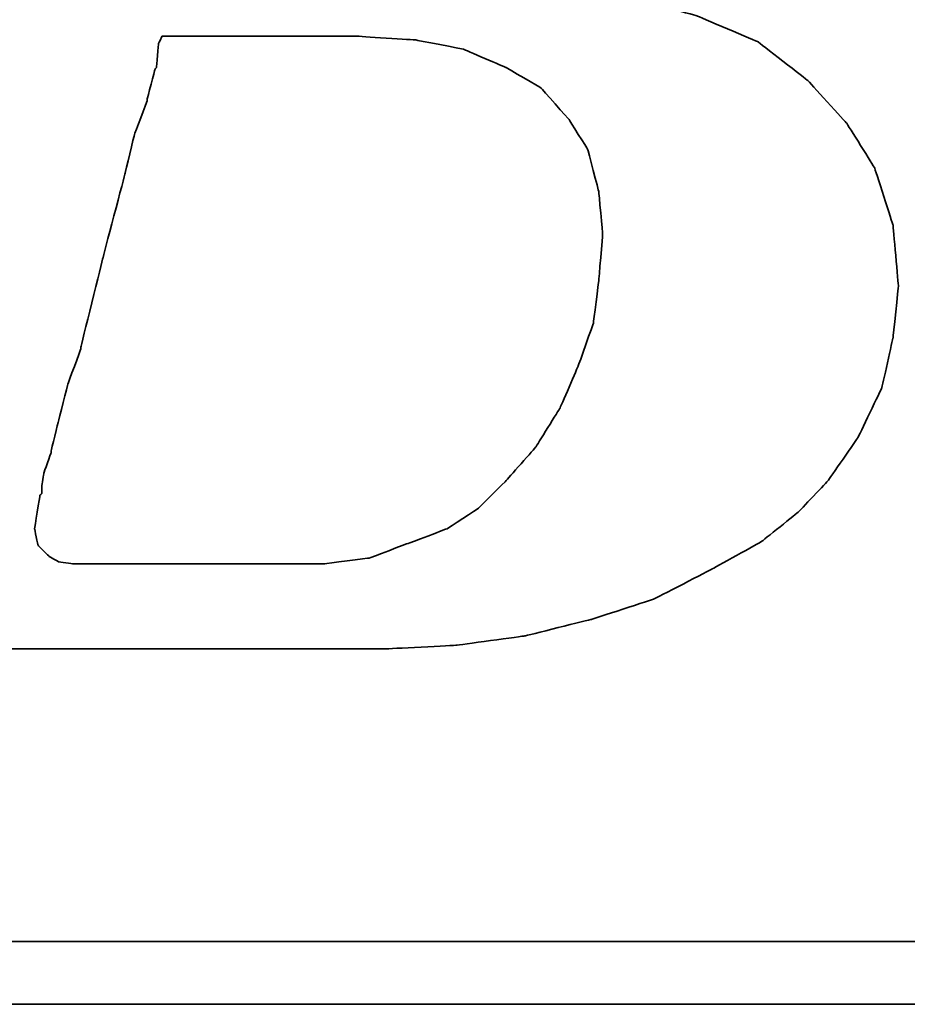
# Model space of a CAD drawing. Header units: millimetres. Extents: x 465 to 869, y -391 to -257.
# Tile 27 of 52: x 752.28 to 756.9, y -354.47 to -349.35. Entities that reach past the tile are written whole.
import ezdxf

# ---------------------------------------------------------------- set-up
doc = ezdxf.new("R2010")
doc.units = ezdxf.units.MM
doc.layers.add('DIM', color=4, linetype='CONTINUOUS')
doc.layers.add('layer 1', color=7, linetype='CONTINUOUS')

# ---------------------------------------------------------------- blocks, each defined once
blk = doc.blocks.new('TBI MOTION logo(完整正式版)')
at = {"layer": 'layer 1', "color": 22, "lineweight": 35}
for points, knots in [([(-64.65375, -6.86375), (-64.65375, -6.86375), (-64.84375, -7.29625), (-64.84375, -7.29625), (-64.84375, -7.29625), (-64.84375, -7.29625), (-64.86875, -7.34375), (-64.86875, -7.34375), (-64.86875, -7.34375), (-64.86875, -7.34375), (-64.86875, -7.36875), (-64.86875, -7.36875), (-64.86875, -7.36875), (-64.86875, -7.36875), (-65.15375, -7.65375), (-65.15375, -7.65375), (-65.15375, -7.65375), (-65.15375, -7.65375), (-65.17875, -7.65375), (-65.17875, -7.65375), (-65.17875, -7.65375), (-65.17875, -7.65375), (-65.20375, -7.67875), (-65.20375, -7.67875), (-65.20375, -7.67875), (-65.20375, -7.67875), (-65.58875, -7.87125), (-65.58875, -7.87125), (-65.58875, -7.87125), (-65.58875, -7.87125), (-65.63375, -7.87125), (-65.63375, -7.87125), (-65.63375, -7.87125), (-65.63375, -7.87125), (-65.65875, -7.89375), (-65.65875, -7.89375), (-65.65875, -7.89375), (-65.65875, -7.89375), (-66.09375, -7.94375), (-66.09375, -7.94375), (-66.09375, -7.94375), (-66.09375, -7.94375), (-66.11375, -7.94375), (-66.11375, -7.94375), (-66.11375, -7.94375), (-66.11375, -7.94375), (-66.16375, -7.94375), (-66.16375, -7.94375), (-66.16375, -7.94375), (-66.16375, -7.94375), (-66.30875, -7.94375), (-66.30875, -7.94375), (-66.30875, -7.94375), (-66.30875, -7.94375), (-66.69375, -7.94375), (-66.69375, -7.94375), (-66.69375, -7.94375), (-66.69375, -7.94375), (-67.07375, -7.94375), (-67.07375, -7.94375), (-67.07375, -7.94375), (-67.07375, -7.94375), (-67.12375, -7.94375), (-67.12375, -7.94375), (-67.12375, -7.94375), (-67.12375, -7.94375), (-67.12375, -7.96625), (-67.12375, -7.96625), (-67.12375, -7.96625), (-67.12375, -7.96625), (-67.14875, -7.99125), (-67.14875, -7.99125), (-67.14875, -7.99125), (-67.14875, -7.99125), (-67.24375, -8.34875), (-67.24375, -8.34875), (-67.24375, -8.34875), (-67.24375, -8.34875), (-67.31375, -8.68625), (-67.31375, -8.68625), (-67.31375, -8.68625), (-67.31375, -8.68625), (-67.26875, -8.68625), (-67.26875, -8.68625), (-67.26875, -8.68625), (-67.26875, -8.68625), (-67.07375, -8.68625), (-67.07375, -8.68625), (-67.07375, -8.68625), (-67.07375, -8.68625), (-66.54875, -8.68625), (-66.54875, -8.68625), (-66.54875, -8.68625), (-66.54875, -8.68625), (-65.82625, -8.68625), (-65.82625, -8.68625), (-65.82625, -8.68625), (-65.82625, -8.68625), (-65.01375, -8.68625), (-65.01375, -8.68625), (-65.01375, -8.68625), (-65.01375, -8.68625), (-64.05375, -8.68625), (-64.05375, -8.68625), (-64.05375, -8.68625), (-64.05375, -8.68625), (-62.08375, -8.68625), (-62.08375, -8.68625), (-62.08375, -8.68625), (-62.08375, -8.68625), (-60.06875, -8.68625), (-60.06875, -8.68625), (-60.06875, -8.68625), (-60.06875, -8.68625), (-59.10875, -8.68625), (-59.10875, -8.68625), (-59.10875, -8.68625), (-59.10875, -8.68625), (-58.29375, -8.68625), (-58.29375, -8.68625), (-58.29375, -8.68625), (-58.29375, -8.68625), (-57.57375, -8.68625), (-57.57375, -8.68625), (-57.57375, -8.68625), (-57.57375, -8.68625), (-57.04875, -8.68625), (-57.04875, -8.68625), (-57.04875, -8.68625), (-57.04875, -8.68625), (-56.85375, -8.68625), (-56.85375, -8.68625), (-56.85375, -8.68625), (-56.85375, -8.68625), (-56.70875, -8.68625), (-56.70875, -8.68625), (-56.70875, -8.68625), (-56.70875, -8.68625), (-56.61375, -8.68625), (-56.61375, -8.68625), (-56.61375, -8.68625), (-56.61375, -8.68625), (-56.56875, -8.68625), (-56.56875, -8.68625), (-56.56875, -8.68625), (-56.56875, -8.68625), (-55.65375, -8.63875), (-55.65375, -8.63875), (-55.65375, -8.63875), (-55.65375, -8.63875), (-54.76875, -8.51875), (-54.76875, -8.51875), (-54.76875, -8.51875), (-54.76875, -8.51875), (-53.90375, -8.30375), (-53.90375, -8.30375), (-53.90375, -8.30375), (-53.90375, -8.30375), (-53.08875, -8.03875), (-53.08875, -8.03875), (-53.08875, -8.03875), (-53.08875, -8.03875), (-52.34375, -7.65375), (-52.34375, -7.65375), (-52.34375, -7.65375), (-52.34375, -7.65375), (-51.69875, -7.29625), (-51.69875, -7.29625), (-51.69875, -7.29625), (-51.69875, -7.29625), (-51.21875, -6.91125), (-51.21875, -6.91125), (-51.21875, -6.91125), (-51.21875, -6.91125), (-50.83375, -6.50375), (-50.83375, -6.50375), (-50.83375, -6.50375), (-50.83375, -6.50375), (-50.44875, -5.94875), (-50.44875, -5.94875), (-50.44875, -5.94875), (-50.44875, -5.94875), (-50.13875, -5.30375), (-50.13875, -5.30375), (-50.13875, -5.30375), (-50.13875, -5.30375), (-49.99375, -4.65375), (-49.99375, -4.65375), (-49.99375, -4.65375), (-49.99375, -4.65375), (-49.92375, -3.98375), (-49.92375, -3.98375), (-49.92375, -3.98375), (-49.92375, -3.98375), (-49.99375, -3.19374), (-49.99375, -3.19374), (-49.99375, -3.19374), (-49.99375, -3.19374), (-50.23374, -2.44874), (-50.23374, -2.44874), (-50.23374, -2.44874), (-50.23374, -2.44874), (-50.59375, -1.87374), (-50.59375, -1.87374), (-50.59375, -1.87374), (-50.59375, -1.87374), (-51.09875, -1.31874), (-51.09875, -1.31874), (-51.09875, -1.31874), (-51.09875, -1.31874), (-51.74375, -0.81875), (-51.74375, -0.81875), (-51.74375, -0.81875), (-51.74375, -0.81875), (-52.53875, -0.48125), (-52.53875, -0.48125), (-52.53875, -0.48125), (-52.53875, -0.48125), (-53.47375, -0.21875), (-53.47375, -0.21875), (-53.47375, -0.21875), (-53.47375, -0.21875), (-54.52875, -0.04874), (-54.52875, -0.04874), (-54.52875, -0.04874), (-54.52875, -0.04874), (-55.65375, 0.12125), (-55.65375, 0.12125), (-55.65375, 0.12125), (-55.65375, 0.12125), (-54.50375, 0.28624), (-54.50375, 0.28624), (-54.50375, 0.28624), (-54.50375, 0.28624), (-53.83375, 0.38124), (-53.83375, 0.38124), (-53.83375, 0.38124), (-53.83375, 0.38124), (-53.18375, 0.50125), (-53.18375, 0.50125), (-53.18375, 0.50125), (-53.18375, 0.50125), (-52.55875, 0.66874), (-52.55875, 0.66874), (-52.55875, 0.66874), (-52.55875, 0.66874), (-52.03375, 0.86124), (-52.03375, 0.86124), (-52.03375, 0.86124), (-52.03375, 0.86124), (-51.50374, 1.03124), (-51.50374, 1.03124), (-51.50374, 1.03124), (-51.50374, 1.03124), (-51.09875, 1.27125), (-51.09875, 1.27125), (-51.09875, 1.27125), (-51.09875, 1.27125), (-50.71375, 1.48624), (-50.71375, 1.48624), (-50.71375, 1.48624), (-50.71375, 1.48624), (-50.37625, 1.77625), (-50.37625, 1.77625), (-50.37625, 1.77625), (-50.37625, 1.77625), (-49.82375, 2.37625), (-49.82375, 2.37625), (-49.82375, 2.37625), (-49.82375, 2.37625), (-49.41875, 2.99625), (-49.41875, 2.99625), (-49.41875, 2.99625), (-49.41875, 2.99625), (-49.22375, 3.76625), (-49.22375, 3.76625), (-49.22375, 3.76625), (-49.22375, 3.76625), (-49.15375, 4.50874), (-49.15375, 4.50874), (-49.15375, 4.50874), (-49.15375, 4.50874), (-49.20375, 5.25125), (-49.20375, 5.25125), (-49.20375, 5.25125), (-49.20375, 5.25125), (-49.41875, 5.92625), (-49.41875, 5.92625), (-49.41875, 5.92625), (-49.41875, 5.92625), (-49.77875, 6.47625), (-49.77875, 6.47625), (-49.77875, 6.47625), (-49.77875, 6.47625), (-50.33125, 7.02624), (-50.33125, 7.02624), (-50.33125, 7.02624), (-50.33125, 7.02624), (-51.00125, 7.43625), (-51.00125, 7.43625), (-51.00125, 7.43625), (-51.00125, 7.43625), (-51.79375, 7.72625), (-51.79375, 7.72625), (-51.79375, 7.72625), (-51.79375, 7.72625), (-52.72875, 7.89124), (-52.72875, 7.89124), (-52.72875, 7.89124), (-52.72875, 7.89124), (-53.83375, 7.98625), (-53.83375, 7.98625), (-53.83375, 7.98625), (-53.83375, 7.98625), (-53.92875, 7.98625), (-53.92875, 7.98625), (-53.92875, 7.98625), (-53.92875, 7.98625), (-54.26375, 7.98625), (-54.26375, 7.98625), (-54.26375, 7.98625), (-54.26375, 7.98625), (-54.74375, 7.98625), (-54.74375, 7.98625), (-54.74375, 7.98625), (-54.74375, 7.98625), (-55.36875, 7.98625), (-55.36875, 7.98625), (-55.36875, 7.98625), (-55.36875, 7.98625), (-56.13375, 7.98625), (-56.13375, 7.98625), (-56.13375, 7.98625), (-56.13375, 7.98625), (-56.94875, 7.98625), (-56.94875, 7.98625), (-56.94875, 7.98625), (-56.94875, 7.98625), (-58.77625, 7.98625), (-58.77625, 7.98625), (-58.77625, 7.98625), (-58.77625, 7.98625), (-60.59875, 7.98625), (-60.59875, 7.98625), (-60.59875, 7.98625), (-60.59875, 7.98625), (-61.41375, 7.98625), (-61.41375, 7.98625), (-61.41375, 7.98625), (-61.41375, 7.98625), (-62.17875, 7.98625), (-62.17875, 7.98625), (-62.17875, 7.98625), (-62.17875, 7.98625), (-62.80375, 7.98625), (-62.80375, 7.98625), (-62.80375, 7.98625), (-62.80375, 7.98625), (-63.30625, 7.98625), (-63.30625, 7.98625), (-63.30625, 7.98625), (-63.30625, 7.98625), (-63.57375, 7.98625), (-63.57375, 7.98625), (-63.57375, 7.98625), (-63.57375, 7.98625), (-63.57375, 7.96375), (-63.57375, 7.96375), (-63.57375, 7.96375), (-63.57375, 7.96375), (-63.59875, 7.94125), (-63.59875, 7.94125), (-63.59875, 7.94125), (-63.59875, 7.94125), (-63.69375, 7.55625), (-63.69375, 7.55625), (-63.69375, 7.55625), (-63.69375, 7.55625), (-63.76375, 7.24624), (-63.76375, 7.24624), (-63.76375, 7.24624), (-63.76375, 7.24624), (-63.23875, 7.24624), (-63.23875, 7.24624), (-63.23875, 7.24624), (-63.23875, 7.24624), (-62.75875, 7.24624), (-62.75875, 7.24624), (-62.75875, 7.24624), (-62.75875, 7.24624), (-62.61125, 7.24624), (-62.61125, 7.24624), (-62.61125, 7.24624), (-62.61125, 7.24624), (-62.56625, 7.24624), (-62.56625, 7.24624), (-62.56625, 7.24624), (-62.56625, 7.24624), (-62.22875, 7.24624), (-62.22875, 7.24624), (-62.22875, 7.24624), (-62.22875, 7.24624), (-62.20375, 7.24624), (-62.20375, 7.24624), (-62.20375, 7.24624), (-62.20375, 7.24624), (-62.17875, 7.21875), (-62.17875, 7.21875), (-62.17875, 7.21875), (-62.17875, 7.21875), (-61.96375, 7.17125), (-61.96375, 7.17125), (-61.96375, 7.17125), (-61.96375, 7.17125), (-61.72375, 7.12624), (-61.72375, 7.12624), (-61.72375, 7.12624), (-61.72375, 7.12624), (-61.70375, 7.12624), (-61.70375, 7.12624), (-61.70375, 7.12624), (-61.70375, 7.12624), (-61.55875, 7.07624), (-61.55875, 7.07624), (-61.55875, 7.07624), (-61.55875, 7.07624), (-61.50875, 7.07624), (-61.50875, 7.07624), (-61.50875, 7.07624), (-61.50875, 7.07624), (-61.48375, 7.02624), (-61.48375, 7.02624), (-61.48375, 7.02624), (-61.48375, 7.02624), (-61.31875, 6.83375), (-61.31875, 6.83375), (-61.31875, 6.83375), (-61.31875, 6.83375), (-61.29375, 6.81125), (-61.29375, 6.81125), (-61.29375, 6.81125), (-61.29375, 6.81125), (-61.29375, 6.78625), (-61.29375, 6.78625), (-61.29375, 6.78625), (-61.29375, 6.78625), (-61.19875, 6.50124), (-61.19875, 6.50124), (-61.19875, 6.50124), (-61.19875, 6.50124), (-61.17375, 6.45124), (-61.17375, 6.45124), (-61.17375, 6.45124), (-61.17375, 6.45124), (-61.19875, 6.40625), (-61.19875, 6.40625), (-61.19875, 6.40625), (-61.19875, 6.40625), (-61.26875, 5.99624), (-61.26875, 5.99624), (-61.26875, 5.99624), (-61.26875, 5.99624), (-61.26875, 5.85125), (-61.26875, 5.85125), (-61.26875, 5.85125), (-61.26875, 5.85125), (-61.26875, 5.82625), (-61.26875, 5.82625), (-61.26875, 5.82625), (-61.26875, 5.82625), (-61.29375, 5.80625), (-61.29375, 5.80625), (-61.29375, 5.80625), (-61.29375, 5.80625), (-61.34125, 5.66125), (-61.34125, 5.66125), (-61.34125, 5.66125), (-61.34125, 5.66125), (-61.41375, 5.44625), (-61.41375, 5.44625), (-61.41375, 5.44625), (-61.41375, 5.44625), (-61.48375, 5.15625), (-61.48375, 5.15625), (-61.48375, 5.15625), (-61.48375, 5.15625), (-61.58375, 4.82124), (-61.58375, 4.82124), (-61.58375, 4.82124), (-61.58375, 4.82124), (-61.79875, 4.00375), (-61.79875, 4.00375), (-61.79875, 4.00375), (-61.79875, 4.00375), (-62.05875, 2.99625), (-62.05875, 2.99625), (-62.05875, 2.99625), (-62.05875, 2.99625), (-62.34875, 1.91625), (-62.34875, 1.91625), (-62.34875, 1.91625), (-62.34875, 1.91625), (-62.97375, -0.41124), (-62.97375, -0.41124), (-62.97375, -0.41124), (-62.97375, -0.41124), (-63.59875, -2.75875), (-63.59875, -2.75875), (-63.59875, -2.75875), (-63.59875, -2.75875), (-63.88375, -3.86374), (-63.88375, -3.86374), (-63.88375, -3.86374), (-63.88375, -3.86374), (-64.14875, -4.82374), (-64.14875, -4.82374), (-64.14875, -4.82374), (-64.14875, -4.82374), (-64.36375, -5.64125), (-64.36375, -5.64125), (-64.36375, -5.64125), (-64.36375, -5.64125), (-64.43625, -5.97625), (-64.43625, -5.97625), (-64.43625, -5.97625), (-64.43625, -5.97625), (-64.50875, -6.28625), (-64.50875, -6.28625), (-64.50875, -6.28625), (-64.50875, -6.28625), (-64.50875, -6.30875), (-64.50875, -6.30875), (-64.50875, -6.30875), (-64.50875, -6.30875), (-64.57875, -6.50375), (-64.57875, -6.50375), (-64.57875, -6.50375), (-64.57875, -6.50375), (-64.62875, -6.69625), (-64.62875, -6.69625), (-64.62875, -6.69625), (-64.62875, -6.69625), (-64.62875, -6.76875), (-64.62875, -6.76875), (-64.62875, -6.76875), (-64.62875, -6.76875), (-64.62875, -6.81375), (-64.62875, -6.81375), (-64.62875, -6.81375), (-64.62875, -6.81375), (-64.62875, -6.83875), (-64.62875, -6.83875), (-64.62875, -6.83875), (-64.62875, -6.83875), (-64.65375, -6.86375), (-64.65375, -6.86375)], [0, 0, 0, 0, 0.00719424, 0.00719424, 0.00719424, 0.00719425, 0.01438849, 0.01438849, 0.01438849, 0.0143885, 0.02158273, 0.02158273, 0.02158273, 0.02158274, 0.02877698, 0.02877698, 0.02877698, 0.02877699, 0.03597122, 0.03597122, 0.03597122, 0.03597123, 0.04316547, 0.04316547, 0.04316547, 0.04316548, 0.05035971, 0.05035971, 0.05035971, 0.05035972, 0.05755396, 0.05755396, 0.05755396, 0.05755397, 0.0647482, 0.0647482, 0.0647482, 0.06474821, 0.07194245, 0.07194245, 0.07194245, 0.07194246, 0.07913669, 0.07913669, 0.07913669, 0.0791367, 0.08633094, 0.08633094, 0.08633094, 0.08633095, 0.09352518, 0.09352518, 0.09352518, 0.09352519, 0.10071942, 0.10071942, 0.10071942, 0.10071943, 0.10791367, 0.10791367, 0.10791367, 0.10791368, 0.11510791, 0.11510791, 0.11510791, 0.11510792, 0.12230216, 0.12230216, 0.12230216, 0.12230217, 0.1294964, 0.1294964, 0.1294964, 0.12949641, 0.13669065, 0.13669065, 0.13669065, 0.13669066, 0.14388489, 0.14388489, 0.14388489, 0.1438849, 0.15107914, 0.15107914, 0.15107914, 0.15107915, 0.15827338, 0.15827338, 0.15827338, 0.15827339, 0.16546763, 0.16546763, 0.16546763, 0.16546764, 0.17266187, 0.17266187, 0.17266187, 0.17266188, 0.17985612, 0.17985612, 0.17985612, 0.17985613, 0.18705036, 0.18705036, 0.18705036, 0.18705037, 0.1942446, 0.1942446, 0.1942446, 0.19424461, 0.20143885, 0.20143885, 0.20143885, 0.20143886, 0.20863309, 0.20863309, 0.20863309, 0.2086331, 0.21582734, 0.21582734, 0.21582734, 0.21582735, 0.22302158, 0.22302158, 0.22302158, 0.22302159, 0.23021583, 0.23021583, 0.23021583, 0.23021584, 0.23741007, 0.23741007, 0.23741007, 0.23741008, 0.24460432, 0.24460432, 0.24460432, 0.24460433, 0.25179856, 0.25179856, 0.25179856, 0.25179857, 0.25899281, 0.25899281, 0.25899281, 0.25899282, 0.26618705, 0.26618705, 0.26618705, 0.26618706, 0.27338129, 0.27338129, 0.27338129, 0.2733813, 0.28057554, 0.28057554, 0.28057554, 0.28057555, 0.28776978, 0.28776978, 0.28776978, 0.28776979, 0.29496403, 0.29496403, 0.29496403, 0.29496404, 0.30215827, 0.30215827, 0.30215827, 0.30215828, 0.30935252, 0.30935252, 0.30935252, 0.30935253, 0.31654676, 0.31654676, 0.31654676, 0.31654677, 0.32374101, 0.32374101, 0.32374101, 0.32374102, 0.33093525, 0.33093525, 0.33093525, 0.33093526, 0.3381295, 0.3381295, 0.3381295, 0.33812951, 0.34532374, 0.34532374, 0.34532374, 0.34532375, 0.35251799, 0.35251799, 0.35251799, 0.352518, 0.35971223, 0.35971223, 0.35971223, 0.35971224, 0.36690647, 0.36690647, 0.36690647, 0.36690648, 0.37410072, 0.37410072, 0.37410072, 0.37410073, 0.38129496, 0.38129496, 0.38129496, 0.38129497, 0.38848921, 0.38848921, 0.38848921, 0.38848922, 0.39568345, 0.39568345, 0.39568345, 0.39568346, 0.4028777, 0.4028777, 0.4028777, 0.40287771, 0.41007194, 0.41007194, 0.41007194, 0.41007195, 0.41726619, 0.41726619, 0.41726619, 0.4172662, 0.42446043, 0.42446043, 0.42446043, 0.42446044, 0.43165468, 0.43165468, 0.43165468, 0.43165469, 0.43884892, 0.43884892, 0.43884892, 0.43884893, 0.44604317, 0.44604317, 0.44604317, 0.44604318, 0.45323741, 0.45323741, 0.45323741, 0.45323742, 0.46043165, 0.46043165, 0.46043165, 0.46043166, 0.4676259, 0.4676259, 0.4676259, 0.46762591, 0.47482014, 0.47482014, 0.47482014, 0.47482015, 0.48201439, 0.48201439, 0.48201439, 0.4820144, 0.48920863, 0.48920863, 0.48920863, 0.48920864, 0.49640288, 0.49640288, 0.49640288, 0.49640289, 0.50359712, 0.50359712, 0.50359712, 0.50359713, 0.51079137, 0.51079137, 0.51079137, 0.51079138, 0.51798561, 0.51798561, 0.51798561, 0.51798562, 0.52517986, 0.52517986, 0.52517986, 0.52517987, 0.5323741, 0.5323741, 0.5323741, 0.53237411, 0.53956835, 0.53956835, 0.53956835, 0.53956836, 0.54676259, 0.54676259, 0.54676259, 0.5467626, 0.55395683, 0.55395683, 0.55395683, 0.55395684, 0.56115108, 0.56115108, 0.56115108, 0.56115109, 0.56834532, 0.56834532, 0.56834532, 0.56834533, 0.57553957, 0.57553957, 0.57553957, 0.57553958, 0.58273381, 0.58273381, 0.58273381, 0.58273382, 0.58992806, 0.58992806, 0.58992806, 0.58992807, 0.5971223, 0.5971223, 0.5971223, 0.59712231, 0.60431655, 0.60431655, 0.60431655, 0.60431656, 0.61151079, 0.61151079, 0.61151079, 0.6115108, 0.61870504, 0.61870504, 0.61870504, 0.61870505, 0.62589928, 0.62589928, 0.62589928, 0.62589929, 0.63309353, 0.63309353, 0.63309353, 0.63309354, 0.64028777, 0.64028777, 0.64028777, 0.64028778, 0.64748201, 0.64748201, 0.64748201, 0.64748202, 0.65467626, 0.65467626, 0.65467626, 0.65467627, 0.6618705, 0.6618705, 0.6618705, 0.66187051, 0.66906475, 0.66906475, 0.66906475, 0.66906476, 0.67625899, 0.67625899, 0.67625899, 0.676259, 0.68345324, 0.68345324, 0.68345324, 0.68345325, 0.69064748, 0.69064748, 0.69064748, 0.69064749, 0.69784173, 0.69784173, 0.69784173, 0.69784174, 0.70503597, 0.70503597, 0.70503597, 0.70503598, 0.71223022, 0.71223022, 0.71223022, 0.71223023, 0.71942446, 0.71942446, 0.71942446, 0.71942447, 0.72661871, 0.72661871, 0.72661871, 0.72661872, 0.73381295, 0.73381295, 0.73381295, 0.73381296, 0.74100719, 0.74100719, 0.74100719, 0.7410072, 0.74820144, 0.74820144, 0.74820144, 0.74820145, 0.75539568, 0.75539568, 0.75539568, 0.75539569, 0.76258993, 0.76258993, 0.76258993, 0.76258994, 0.76978417, 0.76978417, 0.76978417, 0.76978418, 0.77697842, 0.77697842, 0.77697842, 0.77697843, 0.78417266, 0.78417266, 0.78417266, 0.78417267, 0.79136691, 0.79136691, 0.79136691, 0.79136692, 0.79856115, 0.79856115, 0.79856115, 0.79856116, 0.8057554, 0.8057554, 0.8057554, 0.80575541, 0.81294964, 0.81294964, 0.81294964, 0.81294965, 0.82014388, 0.82014388, 0.82014388, 0.82014389, 0.82733813, 0.82733813, 0.82733813, 0.82733814, 0.83453237, 0.83453237, 0.83453237, 0.83453238, 0.84172662, 0.84172662, 0.84172662, 0.84172663, 0.84892086, 0.84892086, 0.84892086, 0.84892087, 0.85611511, 0.85611511, 0.85611511, 0.85611512, 0.86330935, 0.86330935, 0.86330935, 0.86330936, 0.8705036, 0.8705036, 0.8705036, 0.87050361, 0.87769784, 0.87769784, 0.87769784, 0.87769785, 0.88489209, 0.88489209, 0.88489209, 0.8848921, 0.89208633, 0.89208633, 0.89208633, 0.89208634, 0.89928058, 0.89928058, 0.89928058, 0.89928059, 0.90647482, 0.90647482, 0.90647482, 0.90647483, 0.91366906, 0.91366906, 0.91366906, 0.91366907, 0.92086331, 0.92086331, 0.92086331, 0.92086332, 0.92805755, 0.92805755, 0.92805755, 0.92805756, 0.9352518, 0.9352518, 0.9352518, 0.93525181, 0.94244604, 0.94244604, 0.94244604, 0.94244605, 0.94964029, 0.94964029, 0.94964029, 0.9496403, 0.95683453, 0.95683453, 0.95683453, 0.95683454, 0.96402878, 0.96402878, 0.96402878, 0.96402879, 0.97122302, 0.97122302, 0.97122302, 0.97122303, 0.97841727, 0.97841727, 0.97841727, 0.97841728, 0.98561151, 0.98561151, 0.98561151, 0.98561152, 0.99280576, 0.99280576, 0.99280576, 0.99280577, 1, 1, 1, 1]), ([(-61.03125, -6.57375), (-61.03125, -6.57375), (-61.03125, -6.67125), (-61.03125, -6.67125), (-61.03125, -6.67125), (-61.03125, -6.67125), (-61.05375, -6.69625), (-61.05375, -6.69625), (-61.05375, -6.69625), (-61.05375, -6.69625), (-61.12375, -7.12875), (-61.12375, -7.12875), (-61.12375, -7.12875), (-61.12375, -7.12875), (-61.07875, -7.34375), (-61.07875, -7.34375), (-61.07875, -7.34375), (-61.07875, -7.34375), (-60.93375, -7.48875), (-60.93375, -7.48875), (-60.93375, -7.48875), (-60.93375, -7.48875), (-60.81375, -7.55625), (-60.81375, -7.55625), (-60.81375, -7.55625), (-60.81375, -7.55625), (-60.62375, -7.58375), (-60.62375, -7.58375), (-60.62375, -7.58375), (-60.62375, -7.58375), (-60.30875, -7.58375), (-60.30875, -7.58375), (-60.30875, -7.58375), (-60.30875, -7.58375), (-59.97375, -7.58375), (-59.97375, -7.58375), (-59.97375, -7.58375), (-59.97375, -7.58375), (-59.87875, -7.58375), (-59.87875, -7.58375), (-59.87875, -7.58375), (-59.87875, -7.58375), (-59.63625, -7.58375), (-59.63625, -7.58375), (-59.63625, -7.58375), (-59.63625, -7.58375), (-58.96875, -7.58375), (-58.96875, -7.58375), (-58.96875, -7.58375), (-58.96875, -7.58375), (-58.29375, -7.58375), (-58.29375, -7.58375), (-58.29375, -7.58375), (-58.29375, -7.58375), (-58.05375, -7.58375), (-58.05375, -7.58375), (-58.05375, -7.58375), (-58.05375, -7.58375), (-57.98375, -7.58375), (-57.98375, -7.58375), (-57.98375, -7.58375), (-57.98375, -7.58375), (-57.35875, -7.58375), (-57.35875, -7.58375), (-57.35875, -7.58375), (-57.35875, -7.58375), (-56.78375, -7.50875), (-56.78375, -7.50875), (-56.78375, -7.50875), (-56.78375, -7.50875), (-56.27875, -7.31875), (-56.27875, -7.31875), (-56.27875, -7.31875), (-56.27875, -7.31875), (-55.77375, -7.12875), (-55.77375, -7.12875), (-55.77375, -7.12875), (-55.77375, -7.12875), (-55.36875, -6.86375), (-55.36875, -6.86375), (-55.36875, -6.86375), (-55.36875, -6.86375), (-55.00875, -6.50375), (-55.00875, -6.50375), (-55.00875, -6.50375), (-55.00875, -6.50375), (-54.62375, -6.06875), (-54.62375, -6.06875), (-54.62375, -6.06875), (-54.62375, -6.06875), (-54.31375, -5.56875), (-54.31375, -5.56875), (-54.31375, -5.56875), (-54.31375, -5.56875), (-54.07375, -5.01625), (-54.07375, -5.01625), (-54.07375, -5.01625), (-54.07375, -5.01625), (-53.87875, -4.46374), (-53.87875, -4.46374), (-53.87875, -4.46374), (-53.87875, -4.46374), (-53.80875, -3.91375), (-53.80875, -3.91375), (-53.80875, -3.91375), (-53.80875, -3.91375), (-53.75875, -3.31375), (-53.75875, -3.31375), (-53.75875, -3.31375), (-53.75875, -3.31375), (-53.80875, -2.75875), (-53.80875, -2.75875), (-53.80875, -2.75875), (-53.80875, -2.75875), (-53.95375, -2.20875), (-53.95375, -2.20875), (-53.95375, -2.20875), (-53.95375, -2.20875), (-54.19375, -1.82625), (-54.19375, -1.82625), (-54.19375, -1.82625), (-54.19375, -1.82625), (-54.55375, -1.41875), (-54.55375, -1.41875), (-54.55375, -1.41875), (-54.55375, -1.41875), (-55.00875, -1.15125), (-55.00875, -1.15125), (-55.00875, -1.15125), (-55.00875, -1.15125), (-55.56125, -0.91375), (-55.56125, -0.91375), (-55.56125, -0.91375), (-55.56125, -0.91375), (-56.18125, -0.79375), (-56.18125, -0.79375), (-56.18125, -0.79375), (-56.18125, -0.79375), (-56.94875, -0.74374), (-56.94875, -0.74374), (-56.94875, -0.74374), (-56.94875, -0.74374), (-56.99875, -0.74374), (-56.99875, -0.74374), (-56.99875, -0.74374), (-56.99875, -0.74374), (-57.09375, -0.74374), (-57.09375, -0.74374), (-57.09375, -0.74374), (-57.09375, -0.74374), (-57.38375, -0.74374), (-57.38375, -0.74374), (-57.38375, -0.74374), (-57.38375, -0.74374), (-57.76875, -0.74374), (-57.76875, -0.74374), (-57.76875, -0.74374), (-57.76875, -0.74374), (-58.24625, -0.74374), (-58.24625, -0.74374), (-58.24625, -0.74374), (-58.24625, -0.74374), (-58.72875, -0.74374), (-58.72875, -0.74374), (-58.72875, -0.74374), (-58.72875, -0.74374), (-59.20875, -0.74374), (-59.20875, -0.74374), (-59.20875, -0.74374), (-59.20875, -0.74374), (-59.46875, -0.74374), (-59.46875, -0.74374), (-59.46875, -0.74374), (-59.46875, -0.74374), (-59.51625, -0.83875), (-59.51625, -0.83875), (-59.51625, -0.83875), (-59.51625, -0.83875), (-59.54375, -1.15125), (-59.54375, -1.15125), (-59.54375, -1.15125), (-59.54375, -1.15125), (-59.56375, -1.17874), (-59.56375, -1.17874), (-59.56375, -1.17874), (-59.56375, -1.17874), (-59.66375, -1.55875), (-59.66375, -1.55875), (-59.66375, -1.55875), (-59.66375, -1.55875), (-59.66375, -1.58375), (-59.66375, -1.58375), (-59.66375, -1.58375), (-59.66375, -1.58375), (-59.82875, -2.01874), (-59.82875, -2.01874), (-59.82875, -2.01874), (-59.82875, -2.01874), (-59.94875, -2.52125), (-59.94875, -2.52125), (-59.94875, -2.52125), (-59.94875, -2.52125), (-60.23875, -3.62375), (-60.23875, -3.62375), (-60.23875, -3.62375), (-60.23875, -3.62375), (-60.52375, -4.77624), (-60.52375, -4.77624), (-60.52375, -4.77624), (-60.52375, -4.77624), (-60.52375, -4.79874), (-60.52375, -4.79874), (-60.52375, -4.79874), (-60.52375, -4.79874), (-60.69125, -5.25375), (-60.69125, -5.25375), (-60.69125, -5.25375), (-60.69125, -5.25375), (-60.81375, -5.73625), (-60.81375, -5.73625), (-60.81375, -5.73625), (-60.81375, -5.73625), (-60.90875, -6.11875), (-60.90875, -6.11875), (-60.90875, -6.11875), (-60.90875, -6.11875), (-60.90875, -6.14375), (-60.90875, -6.14375), (-60.90875, -6.14375), (-60.90875, -6.14375), (-61.00375, -6.40875), (-61.00375, -6.40875), (-61.00375, -6.40875), (-61.00375, -6.40875), (-61.03125, -6.57375), (-61.03125, -6.57375)], [0, 0, 0, 0, 0.01694915, 0.01694915, 0.01694915, 0.01694916, 0.03389831, 0.03389831, 0.03389831, 0.03389832, 0.05084746, 0.05084746, 0.05084746, 0.05084747, 0.06779661, 0.06779661, 0.06779661, 0.06779662, 0.08474576, 0.08474576, 0.08474576, 0.08474577, 0.10169492, 0.10169492, 0.10169492, 0.10169493, 0.11864407, 0.11864407, 0.11864407, 0.11864408, 0.13559322, 0.13559322, 0.13559322, 0.13559323, 0.15254237, 0.15254237, 0.15254237, 0.15254238, 0.16949153, 0.16949153, 0.16949153, 0.16949154, 0.18644068, 0.18644068, 0.18644068, 0.18644069, 0.20338983, 0.20338983, 0.20338983, 0.20338984, 0.22033898, 0.22033898, 0.22033898, 0.22033899, 0.23728814, 0.23728814, 0.23728814, 0.23728815, 0.25423729, 0.25423729, 0.25423729, 0.2542373, 0.27118644, 0.27118644, 0.27118644, 0.27118645, 0.28813559, 0.28813559, 0.28813559, 0.2881356, 0.30508475, 0.30508475, 0.30508475, 0.30508476, 0.3220339, 0.3220339, 0.3220339, 0.32203391, 0.33898305, 0.33898305, 0.33898305, 0.33898306, 0.3559322, 0.3559322, 0.3559322, 0.35593221, 0.37288136, 0.37288136, 0.37288136, 0.37288137, 0.38983051, 0.38983051, 0.38983051, 0.38983052, 0.40677966, 0.40677966, 0.40677966, 0.40677967, 0.42372881, 0.42372881, 0.42372881, 0.42372882, 0.44067797, 0.44067797, 0.44067797, 0.44067798, 0.45762712, 0.45762712, 0.45762712, 0.45762713, 0.47457627, 0.47457627, 0.47457627, 0.47457628, 0.49152542, 0.49152542, 0.49152542, 0.49152543, 0.50847458, 0.50847458, 0.50847458, 0.50847459, 0.52542373, 0.52542373, 0.52542373, 0.52542374, 0.54237288, 0.54237288, 0.54237288, 0.54237289, 0.55932203, 0.55932203, 0.55932203, 0.55932204, 0.57627119, 0.57627119, 0.57627119, 0.5762712, 0.59322034, 0.59322034, 0.59322034, 0.59322035, 0.61016949, 0.61016949, 0.61016949, 0.6101695, 0.62711864, 0.62711864, 0.62711864, 0.62711865, 0.6440678, 0.6440678, 0.6440678, 0.64406781, 0.66101695, 0.66101695, 0.66101695, 0.66101696, 0.6779661, 0.6779661, 0.6779661, 0.67796611, 0.69491525, 0.69491525, 0.69491525, 0.69491526, 0.71186441, 0.71186441, 0.71186441, 0.71186442, 0.72881356, 0.72881356, 0.72881356, 0.72881357, 0.74576271, 0.74576271, 0.74576271, 0.74576272, 0.76271186, 0.76271186, 0.76271186, 0.76271187, 0.77966102, 0.77966102, 0.77966102, 0.77966103, 0.79661017, 0.79661017, 0.79661017, 0.79661018, 0.81355932, 0.81355932, 0.81355932, 0.81355933, 0.83050847, 0.83050847, 0.83050847, 0.83050848, 0.84745763, 0.84745763, 0.84745763, 0.84745764, 0.86440678, 0.86440678, 0.86440678, 0.86440679, 0.88135593, 0.88135593, 0.88135593, 0.88135594, 0.89830508, 0.89830508, 0.89830508, 0.89830509, 0.91525424, 0.91525424, 0.91525424, 0.91525425, 0.93220339, 0.93220339, 0.93220339, 0.9322034, 0.94915254, 0.94915254, 0.94915254, 0.94915255, 0.96610169, 0.96610169, 0.96610169, 0.9661017, 0.98305085, 0.98305085, 0.98305085, 0.98305086, 1, 1, 1, 1]), ([(75.90875, -9.47875), (75.90875, -9.47875), (75.90875, -12.28625), (75.90875, -12.28625), (75.90875, -12.28625), (75.90875, -12.28625), (75.90875, -12.47875), (75.90875, -12.47875), (75.90875, -12.47875), (75.90875, -12.47875), (75.71625, -12.47875), (75.71625, -12.47875), (75.71625, -12.47875), (75.71625, -12.47875), (-88.32875, -12.47875), (-88.32875, -12.47875), (-88.32875, -12.47875), (-88.32875, -12.47875), (-88.32875, -13.29375), (-88.32875, -13.29375), (-88.32875, -13.29375), (-88.32875, -13.29375), (82.89125, -13.29375), (82.89125, -13.29375), (82.89125, -13.29375), (82.89125, -13.29375), (75.90875, -9.47875), (75.90875, -9.47875)], [0, 0, 0, 0, 0.14285714, 0.14285714, 0.14285714, 0.14285715, 0.28571429, 0.28571429, 0.28571429, 0.2857143, 0.42857143, 0.42857143, 0.42857143, 0.42857144, 0.57142857, 0.57142857, 0.57142857, 0.57142858, 0.71428571, 0.71428571, 0.71428571, 0.71428572, 0.85714286, 0.85714286, 0.85714286, 0.85714287, 1, 1, 1, 1])]:
    blk.add_open_spline(points, degree=3, knots=knots, dxfattribs=at)

msp = doc.modelspace()

# ---------------------------------------------------------------- block references
at = {"layer": 'DIM', "color": 0, "xscale": 0.4013856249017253, "yscale": 0.4013856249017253, "zscale": 0.4013856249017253}
msp.add_blockref('TBI MOTION logo(完整正式版)', (776.894, -349.1353), dxfattribs=at)

doc.saveas('drawing.dxf')
